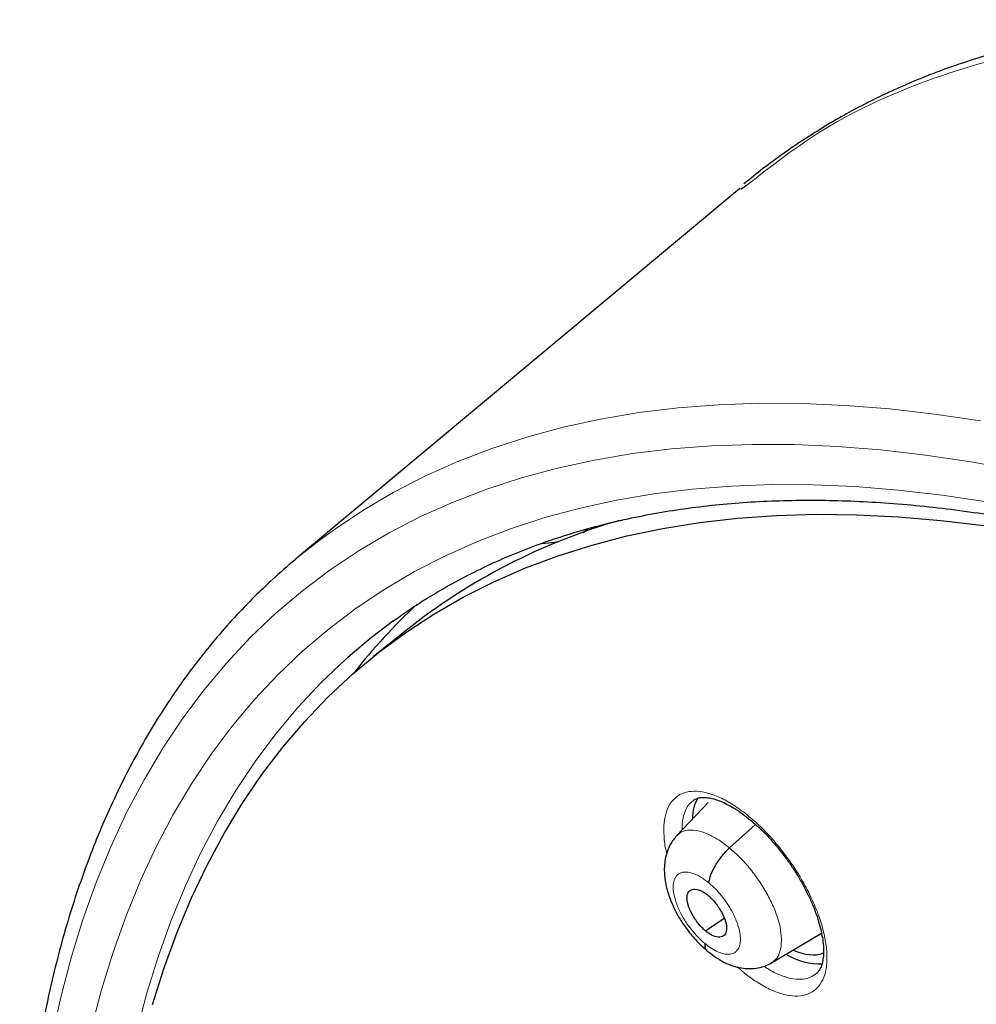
# Model space of a CAD drawing. Header units: millimetres. Extents: x 8 to 2427, y 12 to 2587.
# Tile 41 of 154: x 2217 to 2233, y 885 to 901. Entities that reach past the tile are written whole.
import ezdxf

# ---------------------------------------------------------------- set-up
doc = ezdxf.new("R2010")
doc.units = ezdxf.units.MM

msp = doc.modelspace()

# ---------------------------------------------------------------- linework, layer by layer
at = {"color": 7, "linetype": 'Continuous', "lineweight": 30}
for p, q in [((2229.008, 898.265), (2221.892, 892.326)), ((2229.115, 898.315), (2229.022, 898.248)), ((2226.496, 892.757), (2226.568, 892.814)), ((2225.834, 892.579), (2226.1, 892.606)), ((2223.664, 891.187), (2223.143, 890.769)), ((2228.499, 888.428), (2228, 887.902)), ((2228.843, 887.702), (2229.259, 888.078)), ((2228.459, 886.372), (2228.755, 886.579)), ((2229.515, 885.86), (2230.317, 886.338))]:
    msp.add_line(p, q, dxfattribs=at)
at = {"color": 252, "linetype": 'Continuous', "lineweight": 0, "flags": 128}
for points in [[(2222.265, 892.622), (2222.5, 892.794), (2222.968, 893.107), (2223.456, 893.394), (2223.964, 893.656), (2224.49, 893.891), (2225.034, 894.101), (2225.597, 894.284), (2226.177, 894.441), (2226.775, 894.571), (2227.39, 894.675), (2228.021, 894.752), (2228.668, 894.802), (2229.33, 894.825), (2230.008, 894.822), (2230.701, 894.792), (2231.408, 894.736), (2232.128, 894.652), (2232.862, 894.542)], [(2233.444, 893.752), (2232.705, 893.887), (2231.979, 893.996), (2231.265, 894.078), (2230.566, 894.134), (2229.88, 894.164), (2229.209, 894.167), (2228.553, 894.144), (2227.912, 894.094), (2227.287, 894.018), (2226.679, 893.915), (2226.087, 893.786), (2225.512, 893.631), (2224.955, 893.449), (2224.416, 893.242), (2223.895, 893.009), (2223.393, 892.75), (2222.909, 892.466), (2222.445, 892.156), (2222.001, 891.821), (2221.577, 891.461), (2221.173, 891.077), (2220.789, 890.668), (2220.426, 890.235), (2220.084, 889.779), (2219.764, 889.298), (2219.465, 888.795), (2219.187, 888.269), (2218.932, 887.721), (2218.698, 887.15), (2218.487, 886.558), (2218.298, 885.944), (2218.131, 885.31), (2217.987, 884.655)], [(2218.62, 884.806), (2218.784, 885.43), (2218.97, 886.034), (2219.177, 886.617), (2219.407, 887.178), (2219.659, 887.718), (2219.932, 888.236), (2220.226, 888.731), (2220.542, 889.203), (2220.878, 889.653), (2221.235, 890.079), (2221.613, 890.481), (2222.01, 890.859), (2222.428, 891.213), (2222.865, 891.543), (2223.322, 891.848), (2223.797, 892.128), (2224.292, 892.382), (2224.804, 892.612), (2225.335, 892.816), (2225.883, 892.994), (2226.449, 893.147), (2227.031, 893.274), (2227.63, 893.375), (2228.245, 893.45), (2228.875, 893.499), (2229.521, 893.522), (2230.181, 893.519), (2230.856, 893.49), (2231.545, 893.435), (2232.247, 893.354), (2232.962, 893.246)], [(2222.729, 890.753), (2222.697, 890.724), (2222.303, 890.35), (2221.93, 889.952), (2221.577, 889.531), (2221.245, 889.087), (2220.933, 888.62), (2220.642, 888.131), (2220.372, 887.619), (2220.124, 887.086), (2219.897, 886.531), (2219.691, 885.955), (2219.507, 885.358), (2219.345, 884.741)]]:
    msp.add_lwpolyline(points, dxfattribs=at)
at = {"color": 7, "linetype": 'Continuous', "lineweight": 30, "flags": 128}
for points in [[(2219.6, 885.193), (2219.786, 885.783), (2219.994, 886.353), (2220.224, 886.901), (2220.474, 887.428), (2220.746, 887.933), (2221.039, 888.416), (2221.353, 888.877), (2221.687, 889.315), (2222.041, 889.729), (2222.415, 890.121), (2222.809, 890.489), (2223.223, 890.833), (2223.656, 891.152), (2224.108, 891.448), (2224.578, 891.719), (2225.067, 891.965), (2225.574, 892.187), (2226.098, 892.383), (2226.64, 892.554), (2227.199, 892.7), (2227.774, 892.821), (2228.365, 892.916), (2228.972, 892.985), (2229.594, 893.029), (2230.231, 893.047), (2230.883, 893.04), (2231.548, 893.007), (2232.227, 892.949), (2232.919, 892.865)], [(2223.467, 891.346), (2223.109, 891.074), (2222.729, 890.753)]]:
    msp.add_lwpolyline(points, dxfattribs=at)
at = {"color": 7, "linetype": 'Continuous', "lineweight": 30}
for centre, radius, start, end in [((2229.821, 883.438), 9.897, 106.1157, 128.4712), ((2228.177, 884.794), 9.81, 127.0624, 132.7449), ((2230.438, 884.514), 9.688, 132.9121, 141.8568), ((2228.836, 888.194), 0.587, 147.8604, 181.8315), ((2230.287, 886.868), 1.021, 238.7378, 272.4747)]:
    msp.add_arc(centre, radius, start, end, dxfattribs=at)
for start_param, end_param in [(2.45261, 2.994333), (2.994333, 3.005245)]:
    msp.add_ellipse((2229.474, 887.253), major_axis=(-0.95, 1.188), ratio=0.453301, start_param=start_param, end_param=end_param, dxfattribs=at)
for points, knots in [([(2253.246, 895.81), (2253.169, 895.854), (2252.98, 895.964), (2252.683, 896.131), (2252.351, 896.317), (2252.015, 896.5), (2251.599, 896.724), (2251.096, 896.988), (2250.502, 897.29), (2249.865, 897.603), (2249.181, 897.925), (2248.448, 898.255), (2247.681, 898.583), (2246.882, 898.905), (2246.212, 899.158), (2245.699, 899.341), (2245.371, 899.454), (2245.102, 899.545), (2244.899, 899.611), (2244.756, 899.658), (2244.649, 899.692), (2244.538, 899.727), (2244.394, 899.772), (2244.206, 899.829), (2243.979, 899.897), (2243.727, 899.969), (2243.466, 900.042), (2243.205, 900.113), (2242.943, 900.181), (2242.614, 900.264), (2242.217, 900.358), (2241.755, 900.46), (2241.3, 900.552), (2240.852, 900.634), (2240.414, 900.706), (2239.991, 900.768), (2239.633, 900.814), (2239.347, 900.847), (2239.132, 900.869), (2238.932, 900.888), (2238.726, 900.905), (2238.494, 900.923), (2238.229, 900.939), (2237.758, 900.962), (2237.1, 900.975), (2236.45, 900.957), (2235.998, 900.93), (2235.75, 900.911), (2235.548, 900.892), (2235.372, 900.874), (2235.179, 900.852), (2234.943, 900.822), (2234.658, 900.78), (2234.315, 900.722), (2233.918, 900.644), (2233.468, 900.539), (2232.996, 900.411), (2232.573, 900.277), (2232.222, 900.152), (2231.96, 900.051), (2231.733, 899.958), (2231.524, 899.866), (2231.29, 899.758), (2231.017, 899.624), (2230.702, 899.456), (2230.374, 899.266), (2230.04, 899.055), (2229.707, 898.828), (2229.386, 898.593), (2229.175, 898.422), (2229.074, 898.34)], [0, 0, 0, 0, 0.007821, 0.019384, 0.030499, 0.042019, 0.053944, 0.073502, 0.094063, 0.115645, 0.140047, 0.165802, 0.192913, 0.221379, 0.251191, 0.265144, 0.277032, 0.286853, 0.294608, 0.29925, 0.302622, 0.306315, 0.311556, 0.318499, 0.327054, 0.336718, 0.346438, 0.356181, 0.365946, 0.375735, 0.393268, 0.410856, 0.428297, 0.445533, 0.462562, 0.479383, 0.495126, 0.504907, 0.513486, 0.520923, 0.528953, 0.538364, 0.549154, 0.56132, 0.596398, 0.631233, 0.643984, 0.654739, 0.663503, 0.670545, 0.678061, 0.689362, 0.702313, 0.716911, 0.736683, 0.758043, 0.780924, 0.805329, 0.820662, 0.834242, 0.846029, 0.856767, 0.868538, 0.88488, 0.903037, 0.923013, 0.943296, 0.963363, 0.98225, 1, 1, 1, 1]), ([(2223.453, 891.332), (2223.516, 891.378), (2223.699, 891.512), (2224.015, 891.714), (2224.401, 891.94), (2224.8, 892.148), (2225.211, 892.339), (2225.635, 892.512), (2226.071, 892.667), (2226.519, 892.805), (2226.979, 892.925), (2227.45, 893.027), (2227.933, 893.112), (2228.426, 893.179), (2228.931, 893.229), (2229.446, 893.26), (2229.971, 893.275), (2230.507, 893.271), (2231.053, 893.25), (2231.609, 893.211), (2232.174, 893.155), (2232.749, 893.081), (2233.332, 892.989), (2233.925, 892.879), (2234.526, 892.753), (2235.135, 892.608), (2235.753, 892.446), (2236.378, 892.267), (2237.01, 892.07), (2237.65, 891.856), (2238.296, 891.625), (2238.949, 891.376), (2239.608, 891.111), (2240.273, 890.829), (2240.944, 890.529), (2241.62, 890.214), (2242.3, 889.881), (2242.985, 889.533), (2243.674, 889.168), (2244.34, 888.802), (2244.777, 888.552), (2244.982, 888.435)], [0, 0, 0, 0, 0.014075, 0.040581, 0.067068, 0.093528, 0.119951, 0.146332, 0.172666, 0.198951, 0.225186, 0.251373, 0.277513, 0.303611, 0.329669, 0.355693, 0.381685, 0.407651, 0.433594, 0.459518, 0.485427, 0.511323, 0.537209, 0.563088, 0.588962, 0.614833, 0.640701, 0.666569, 0.692438, 0.718307, 0.744178, 0.770052, 0.795929, 0.821809, 0.847692, 0.87358, 0.899471, 0.925366, 0.951266, 0.977169, 1, 1, 1, 1]), ([(2221.505, 891.984), (2221.417, 891.901), (2221.213, 891.712), (2220.911, 891.396), (2220.597, 891.039), (2220.297, 890.665), (2220.011, 890.275), (2219.74, 889.869), (2219.483, 889.447), (2219.242, 889.01), (2219.015, 888.556), (2218.804, 888.088), (2218.607, 887.604), (2218.426, 887.106), (2218.26, 886.592), (2218.11, 886.065), (2217.976, 885.523), (2217.857, 884.967), (2217.754, 884.398), (2217.667, 883.815), (2217.596, 883.219), (2217.541, 882.611), (2217.502, 881.991), (2217.479, 881.358), (2217.471, 880.714), (2217.48, 880.058), (2217.504, 879.391), (2217.545, 878.713), (2217.601, 878.025), (2217.673, 877.327), (2217.761, 876.619), (2217.864, 875.901), (2217.984, 875.175), (2218.118, 874.439), (2218.268, 873.696), (2218.434, 872.944), (2218.615, 872.184), (2218.811, 871.417), (2219.022, 870.643), (2219.248, 869.862), (2219.489, 869.075), (2219.744, 868.281), (2220.015, 867.482), (2220.3, 866.678), (2220.599, 865.869), (2220.912, 865.055), (2221.24, 864.237), (2221.581, 863.415), (2221.936, 862.59), (2222.305, 861.762), (2222.687, 860.931), (2223.082, 860.097), (2223.491, 859.262), (2223.912, 858.425), (2224.346, 857.587), (2224.792, 856.748), (2225.25, 855.908), (2225.721, 855.069), (2226.203, 854.23), (2226.697, 853.392), (2227.203, 852.554), (2227.719, 851.719), (2228.246, 850.885), (2228.784, 850.053), (2229.332, 849.224), (2229.891, 848.398), (2230.459, 847.575), (2231.037, 846.756), (2231.625, 845.942), (2232.221, 845.131), (2232.826, 844.326), (2233.44, 843.526), (2234.062, 842.731), (2234.692, 841.943), (2235.329, 841.161), (2235.974, 840.385), (2236.627, 839.617), (2237.285, 838.856), (2237.951, 838.103), (2238.622, 837.358), (2239.3, 836.621), (2239.983, 835.893), (2240.671, 835.174), (2241.364, 834.465), (2242.062, 833.766), (2242.764, 833.076), (2243.47, 832.397), (2244.179, 831.729), (2244.73, 831.219), (2245.046, 830.936), (2245.122, 830.867)], [0, 0, 0, 0, 0.008677, 0.019961, 0.031251, 0.04255, 0.053863, 0.065189, 0.076532, 0.087892, 0.09927, 0.110666, 0.122079, 0.133509, 0.144955, 0.156416, 0.16789, 0.179375, 0.190871, 0.202376, 0.213888, 0.225406, 0.236929, 0.248456, 0.259986, 0.271518, 0.283052, 0.294586, 0.30612, 0.317654, 0.329187, 0.340719, 0.352251, 0.36378, 0.375309, 0.386835, 0.39836, 0.409884, 0.421405, 0.432925, 0.444444, 0.45596, 0.467476, 0.478989, 0.490501, 0.502011, 0.513521, 0.525028, 0.536535, 0.54804, 0.559544, 0.571046, 0.582548, 0.594049, 0.605549, 0.617047, 0.628545, 0.640043, 0.651539, 0.663035, 0.67453, 0.686024, 0.697518, 0.709012, 0.720505, 0.731998, 0.74349, 0.754982, 0.766474, 0.777965, 0.789457, 0.800948, 0.812439, 0.82393, 0.835421, 0.846912, 0.858403, 0.869895, 0.881386, 0.892878, 0.90437, 0.915862, 0.927354, 0.938847, 0.950341, 0.961834, 0.973329, 0.984824, 0.996319, 1, 1, 1, 1]), ([(2228.258, 888.459), (2228.27, 888.468), (2228.295, 888.487), (2228.344, 888.504), (2228.411, 888.513), (2228.492, 888.509), (2228.588, 888.49), (2228.693, 888.454), (2228.807, 888.402), (2228.927, 888.334), (2229.052, 888.25), (2229.18, 888.149), (2229.31, 888.035), (2229.439, 887.907), (2229.565, 887.768), (2229.686, 887.619), (2229.802, 887.462), (2229.909, 887.3), (2230.007, 887.135), (2230.094, 886.968), (2230.17, 886.803), (2230.233, 886.641), (2230.282, 886.484), (2230.319, 886.336), (2230.341, 886.199), (2230.351, 886.075), (2230.347, 885.964), (2230.333, 885.871), (2230.31, 885.796), (2230.278, 885.737), (2230.251, 885.701), (2230.232, 885.688), (2230.227, 885.684)], [0, 0, 0, 0, 0.029916, 0.066405, 0.099131, 0.134097, 0.168162, 0.201834, 0.234743, 0.268317, 0.302269, 0.336187, 0.370523, 0.405039, 0.439555, 0.47434, 0.50923, 0.544097, 0.578795, 0.613315, 0.648133, 0.68259, 0.716718, 0.751094, 0.784916, 0.818019, 0.851658, 0.884782, 0.917151, 0.951009, 0.9867, 1, 1, 1, 1]), ([(2227.998, 887.9), (2227.962, 887.855), (2227.893, 887.771), (2227.835, 887.627), (2227.806, 887.494), (2227.796, 887.37), (2227.8, 887.258), (2227.814, 887.156), (2227.833, 887.069), (2227.857, 886.98), (2227.894, 886.871), (2227.954, 886.734), (2228.04, 886.575), (2228.153, 886.404), (2228.273, 886.257), (2228.386, 886.14), (2228.448, 886.087), (2228.48, 886.059)], [0, 0, 0, 0, 0.0895633, 0.167883, 0.2349441, 0.2910846, 0.3502943, 0.3991729, 0.4411722, 0.477796, 0.5312726, 0.61037, 0.6864055, 0.7766826, 0.8810387, 0.9386352, 1, 1, 1, 1]), ([(2228.513, 887.141), (2228.521, 887.183), (2228.536, 887.267), (2228.614, 887.421), (2228.717, 887.575), (2228.801, 887.66), (2228.843, 887.702)], [0, 0, 0, 0, 0.249147, 0.499769, 0.750551, 1, 1, 1, 1]), ([(2228.459, 886.372), (2228.438, 886.391), (2228.397, 886.427), (2228.32, 886.516), (2228.237, 886.641), (2228.171, 886.795), (2228.155, 886.926), (2228.187, 887.017), (2228.265, 887.051), (2228.356, 887.032), (2228.437, 886.99), (2228.478, 886.958), (2228.499, 886.942)], [0, 0, 0, 0, 0.062838, 0.125541, 0.250832, 0.375534, 0.500017, 0.624484, 0.749171, 0.874463, 0.937165, 1, 1, 1, 1]), ([(2228.499, 886.942), (2228.52, 886.924), (2228.561, 886.887), (2228.638, 886.798), (2228.721, 886.673), (2228.786, 886.52), (2228.803, 886.388), (2228.771, 886.297), (2228.692, 886.263), (2228.602, 886.282), (2228.521, 886.324), (2228.48, 886.356), (2228.459, 886.372)], [0, 0, 0, 0, 0.062839, 0.125542, 0.250833, 0.375535, 0.500019, 0.624484, 0.749171, 0.874463, 0.937166, 1, 1, 1, 1]), ([(2228.445, 886.174), (2228.445, 886.137), (2228.445, 886.085), (2228.476, 886.067), (2228.485, 886.062)], [0, 0, 0, 0, 0.705165, 1, 1, 1, 1]), ([(2228.48, 886.056), (2228.562, 885.994), (2228.726, 885.87), (2228.953, 885.789), (2229.135, 885.765), (2229.269, 885.771), (2229.399, 885.8), (2229.477, 885.84), (2229.517, 885.861)], [0, 0, 0, 0, 0.245791, 0.495209, 0.621526, 0.748128, 0.874468, 1, 1, 1, 1])]:
    msp.add_open_spline(points, degree=3, knots=knots, dxfattribs=at)
at = {"color": 252, "linetype": 'Continuous', "lineweight": 0}
for points, knots in [([(2252.301, 895.719), (2251.322, 896.262), (2249.363, 897.346), (2246.511, 898.622), (2243.751, 899.627), (2241.108, 900.328), (2238.603, 900.728), (2236.255, 900.821), (2234.081, 900.608), (2232.106, 900.082), (2230.428, 899.336), (2229.52, 898.631), (2229.115, 898.315)], [0, 0, 0, 0, 0.1019545, 0.2039091, 0.3058636, 0.4078182, 0.5097727, 0.6117272, 0.7136818, 0.8156363, 0.9175908, 1, 1, 1, 1]), ([(2227.837, 887.619), (2227.834, 887.629), (2227.807, 887.726), (2227.79, 887.893), (2227.788, 888.111), (2227.828, 888.294), (2227.903, 888.441), (2228.012, 888.544), (2228.151, 888.604), (2228.317, 888.617), (2228.505, 888.584), (2228.71, 888.504), (2228.926, 888.382), (2229.147, 888.219), (2229.366, 888.022), (2229.578, 887.793), (2229.793, 887.521), (2229.984, 887.229), (2230.144, 886.928), (2230.263, 886.651), (2230.348, 886.384), (2230.397, 886.133), (2230.409, 885.906), (2230.385, 885.709), (2230.323, 885.549), (2230.227, 885.428), (2230.098, 885.352), (2229.942, 885.321), (2229.761, 885.338), (2229.562, 885.399), (2229.35, 885.507), (2229.148, 885.639), (2229.02, 885.751), (2228.965, 885.799)], [0, 0, 0, 0, 0.003821, 0.037098, 0.070375, 0.103597, 0.13682, 0.169987, 0.203155, 0.236291, 0.269427, 0.302569, 0.335711, 0.368893, 0.402076, 0.435316, 0.468556, 0.510122, 0.543412, 0.576702, 0.609994, 0.643285, 0.676547, 0.709808, 0.743012, 0.776217, 0.809371, 0.842525, 0.875659, 0.908793, 0.941944, 0.975096, 1, 1, 1, 1]), ([(2228.26, 888.457), (2228.235, 888.436), (2228.174, 888.385), (2228.116, 888.26), (2228.082, 888.126), (2228.083, 888.025), (2228.083, 887.989)], [0, 0, 0, 0, 0.2291365, 0.5333019, 0.8374698, 1, 1, 1, 1]), ([(2228.002, 887.899), (2228.027, 887.922), (2228.08, 887.97), (2228.196, 887.995), (2228.338, 887.983), (2228.497, 887.929), (2228.668, 887.838), (2228.785, 887.747), (2228.843, 887.702)], [0, 0, 0, 0, 0.146152, 0.31685, 0.487569, 0.658353, 0.829065, 1, 1, 1, 1]), ([(2228.843, 887.702), (2228.901, 887.651), (2229.017, 887.549), (2229.181, 887.362), (2229.33, 887.16), (2229.458, 886.948), (2229.561, 886.734), (2229.633, 886.527), (2229.672, 886.335), (2229.677, 886.165), (2229.649, 886.023), (2229.596, 885.917), (2229.538, 885.88), (2229.512, 885.863)], [0, 0, 0, 0, 0.092832, 0.185538, 0.278284, 0.370997, 0.463699, 0.556323, 0.6489, 0.741599, 0.834294, 0.926864, 1, 1, 1, 1]), ([(2228.445, 886.174), (2228.398, 886.216), (2228.305, 886.3), (2228.177, 886.46), (2228.07, 886.631), (2227.991, 886.804), (2227.945, 886.967), (2227.935, 887.109), (2227.962, 887.22), (2228.025, 887.293), (2228.118, 887.323), (2228.237, 887.306), (2228.371, 887.248), (2228.466, 887.176), (2228.513, 887.141)], [0, 0, 0, 0, 0.083334, 0.166666, 0.249999, 0.333329, 0.416665, 0.5, 0.583333, 0.666663, 0.75, 0.833335, 0.916666, 1, 1, 1, 1]), ([(2228.513, 887.141), (2228.548, 887.11), (2228.618, 887.048), (2228.718, 886.935), (2228.808, 886.813), (2228.885, 886.684), (2228.947, 886.555), (2228.99, 886.43), (2229.015, 886.313), (2229.02, 886.208), (2229.007, 886.133), (2228.988, 886.093), (2228.976, 886.076), (2228.97, 886.067), (2228.965, 886.062), (2228.958, 886.054), (2228.942, 886.037), (2228.912, 886.017), (2228.873, 886.004), (2228.822, 885.996), (2228.751, 886.003), (2228.655, 886.035), (2228.551, 886.09), (2228.48, 886.146), (2228.445, 886.174)], [0, 0, 0, 0, 0.062596, 0.124978, 0.187338, 0.249634, 0.311872, 0.374279, 0.436895, 0.499544, 0.562189, 0.597232, 0.606409, 0.615582, 0.624751, 0.626544, 0.642256, 0.687303, 0.720984, 0.749872, 0.812374, 0.874895, 0.937371, 1, 1, 1, 1]), ([(2229.398, 885.806), (2229.419, 885.791), (2229.505, 885.731), (2229.651, 885.662), (2229.829, 885.605), (2229.989, 885.591), (2230.126, 885.614), (2230.194, 885.662), (2230.227, 885.685)], [0, 0, 0, 0, 0.061837, 0.253975, 0.445989, 0.638001, 0.830124, 1, 1, 1, 1])]:
    msp.add_open_spline(points, degree=3, knots=knots, dxfattribs=at)

doc.saveas('drawing.dxf')
